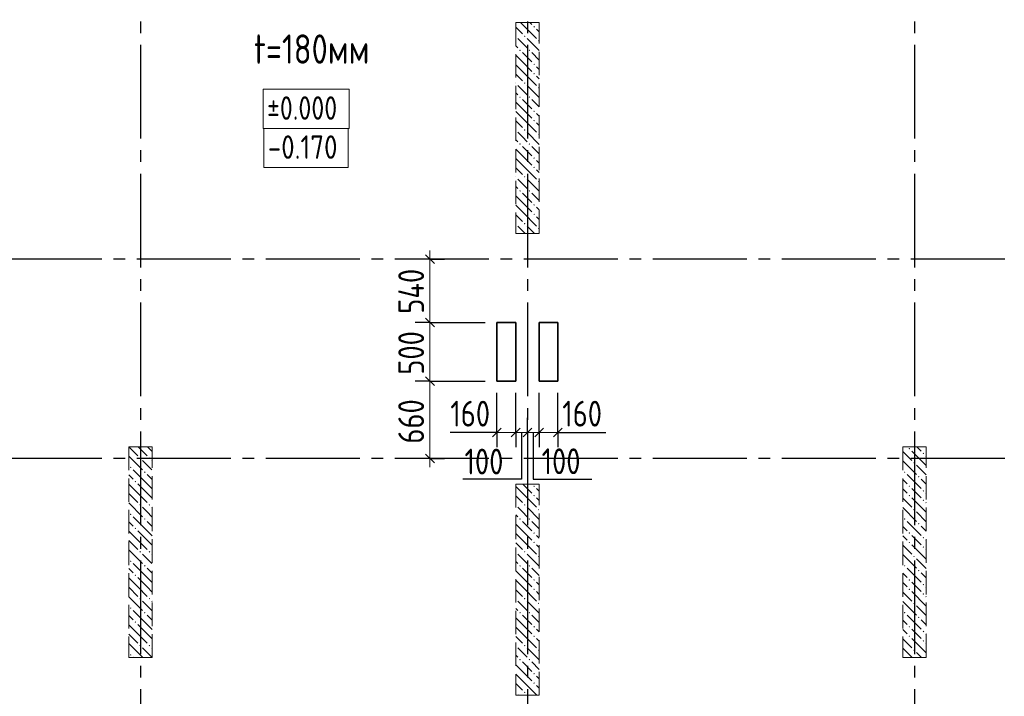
# Model space of a CAD drawing. Header units: millimetres. Extents: x 0 to 61017, y 0 to 42000.
# Tile 15 of 28: x 23910 to 32307, y 25070 to 30844. Entities that reach past the tile are written whole.
import ezdxf

# ---------------------------------------------------------------- set-up
doc = ezdxf.new("R2010")
doc.units = ezdxf.units.MM
doc.linetypes.add('______2', pattern=[270, 200, -70])
doc.linetypes.add('______5', pattern=[1100, 800, -100, 100, -100])
for name, color, linetype, lineweight in [('Standard', 7, 'Continuous', 25), ('Высотные отметки', 7, 'Continuous', 25), ('ЖБ Пилон', 180, 'Continuous', 25), ('Оси', 40, '______5', 18), ('Примечания', 7, 'Continuous', 25), ('Размерная выноска', 7, 'Continuous', 13)]:
    doc.layers.add(name, color=color, linetype=linetype, lineweight=lineweight)
doc.layers.add('ЖБ Перекрытие верхний уровень', color=7, linetype='Continuous', lineweight=25, true_color=0xe0e0ff)
doc.styles.add('GOST 2.304-81', font='txt')

msp = doc.modelspace()

# ---------------------------------------------------------------- hatches: boundary and pattern name
at = {"layer": 'ЖБ Пилон', "linetype": 'Continuous', "lineweight": 18, "transparency": 33554687}
for points in [[(28290.5, 30783.1), (28296.9, 30789.6), (28303.4, 30783.1), (28296.9, 30776.6)], [(28140, 30706.6), (28143.5, 30703.1), (28140, 30699.7)], [(28210.4, 30703.1), (28216.9, 30709.6), (28223.4, 30703.1), (28216.9, 30696.6)], [(28330.5, 30663.1), (28337, 30669.6), (28340, 30666.6), (28340, 30659.7), (28337, 30656.6)], [(28170.5, 30583.1), (28177, 30589.6), (28183.5, 30583.1), (28177, 30576.6)], [(28250.5, 30583.1), (28257, 30589.6), (28263.5, 30583.1), (28257, 30576.6)], [(28290.5, 30463.1), (28296.9, 30469.6), (28303.4, 30463.1), (28296.9, 30456.6)], [(28290.5, 30383.1), (28296.9, 30389.6), (28303.4, 30383.1), (28296.9, 30376.6)], [(28140, 30306.6), (28143.5, 30303.1), (28140, 30299.7)], [(28210.4, 30303.1), (28216.9, 30309.6), (28223.4, 30303.1), (28216.9, 30296.6)], [(28330.5, 30263.1), (28337, 30269.6), (28340, 30266.6), (28340, 30259.7), (28337, 30256.6)], [(28170.5, 30183.1), (28177, 30189.6), (28183.5, 30183.1), (28177, 30176.6)], [(28250.5, 30183.1), (28257, 30189.6), (28263.5, 30183.1), (28257, 30176.6)], [(28290.5, 30063.1), (28296.9, 30069.6), (28303.4, 30063.1), (28296.9, 30056.6)], [(28290.5, 29983.1), (28296.9, 29989.6), (28303.4, 29983.1), (28296.9, 29976.6)], [(28140, 29906.6), (28143.5, 29903.1), (28140, 29899.7)], [(28210.4, 29903.1), (28216.9, 29909.6), (28223.4, 29903.1), (28216.9, 29896.6)], [(28330.5, 29863.1), (28337, 29869.6), (28340, 29866.6), (28340, 29859.7), (28337, 29856.6)], [(28170.5, 29783.1), (28177, 29789.6), (28183.5, 29783.1), (28177, 29776.6)], [(28250.5, 29783.1), (28257, 29789.6), (28263.5, 29783.1), (28257, 29776.6)], [(28290.5, 29663.1), (28296.9, 29669.6), (28303.4, 29663.1), (28296.9, 29656.6)], [(28290.5, 29583.1), (28296.9, 29589.6), (28303.4, 29583.1), (28296.9, 29576.6)], [(28140, 29506.6), (28143.5, 29503.1), (28140, 29499.7)], [(28210.4, 29503.1), (28216.9, 29509.6), (28223.4, 29503.1), (28216.9, 29496.6)], [(28170.5, 29383.1), (28177, 29389.6), (28183.5, 29383.1), (28177, 29376.6)], [(28250.5, 29383.1), (28257, 29389.6), (28263.5, 29383.1), (28257, 29376.6)], [(28330.5, 29463.1), (28337, 29469.6), (28340, 29466.6), (28340, 29459.7), (28337, 29456.6)], [(28290.5, 29263.1), (28296.9, 29269.6), (28303.4, 29263.1), (28296.9, 29256.6)], [(28290.5, 29183.1), (28296.9, 29189.6), (28303.4, 29183.1), (28296.9, 29176.6)], [(28140, 29106.6), (28143.5, 29103.1), (28140, 29099.7)], [(28210.4, 29103.1), (28216.9, 29109.6), (28223.4, 29103.1), (28216.9, 29096.6)], [(28330.5, 29063.1), (28337, 29069.6), (28340, 29066.6), (28340, 29059.7), (28337, 29056.6)], [(31490.5, 27183.1), (31496.9, 27189.6), (31503.4, 27183.1), (31496.9, 27176.6)], [(31610.4, 27143.1), (31616.9, 27149.6), (31623.4, 27143.1), (31616.9, 27136.6)], [(24930.5, 27103.1), (24937, 27109.6), (24943.5, 27103.1), (24937, 27096.6)], [(25010.4, 27103.1), (25016.9, 27109.6), (25023.4, 27103.1), (25016.9, 27096.6)], [(31530.5, 27063.1), (31537, 27069.6), (31543.5, 27063.1), (31537, 27056.6)], [(24850.5, 27023.1), (24857, 27029.6), (24863.5, 27023.1), (24857, 27016.6)], [(24970.5, 26983.1), (24977, 26989.6), (24983.5, 26983.1), (24977, 26976.6)], [(31450.5, 26983.1), (31457, 26989.6), (31463.5, 26983.1), (31457, 26976.6)], [(24890.5, 26903.1), (24897, 26909.6), (24903.4, 26903.1), (24897, 26896.6)], [(28290.5, 26863.1), (28296.9, 26869.6), (28303.4, 26863.1), (28296.9, 26856.6)], [(31490.5, 26863.1), (31496.9, 26869.6), (31503.4, 26863.1), (31496.9, 26856.6)], [(31570.5, 26943.1), (31577, 26949.6), (31583.4, 26943.1), (31577, 26936.6)], [(28290.5, 26783.1), (28296.9, 26789.6), (28303.4, 26783.1), (28296.9, 26776.6)], [(31490.5, 26783.1), (31496.9, 26789.6), (31503.4, 26783.1), (31496.9, 26776.6)], [(31610.4, 26823.1), (31616.9, 26829.6), (31623.4, 26823.1), (31616.9, 26816.6)], [(24930.5, 26703.1), (24937, 26709.6), (24943.5, 26703.1), (24937, 26696.6)], [(25010.4, 26703.1), (25016.9, 26709.6), (25023.4, 26703.1), (25016.9, 26696.6)], [(28140, 26706.6), (28143.5, 26703.1), (28140, 26699.7)], [(28210.4, 26703.1), (28216.9, 26709.6), (28223.4, 26703.1), (28216.9, 26696.6)], [(31610.4, 26743.1), (31616.9, 26749.6), (31623.4, 26743.1), (31616.9, 26736.6)], [(24850.5, 26623.1), (24857, 26629.6), (24863.5, 26623.1), (24857, 26616.6)], [(28330.5, 26663.1), (28337, 26669.6), (28340, 26666.6), (28340, 26659.7), (28337, 26656.6)], [(31530.5, 26663.1), (31537, 26669.6), (31543.5, 26663.1), (31537, 26656.6)], [(24970.5, 26583.1), (24977, 26589.6), (24983.5, 26583.1), (24977, 26576.6)], [(28170.5, 26583.1), (28177, 26589.6), (28183.5, 26583.1), (28177, 26576.6)], [(28250.5, 26583.1), (28257, 26589.6), (28263.5, 26583.1), (28257, 26576.6)], [(31450.5, 26583.1), (31457, 26589.6), (31463.5, 26583.1), (31457, 26576.6)], [(31570.5, 26543.1), (31577, 26549.6), (31583.4, 26543.1), (31577, 26536.6)], [(24890.5, 26503.1), (24897, 26509.6), (24903.4, 26503.1), (24897, 26496.6)], [(28290.5, 26463.1), (28296.9, 26469.6), (28303.4, 26463.1), (28296.9, 26456.6)], [(31490.5, 26463.1), (31496.9, 26469.6), (31503.4, 26463.1), (31496.9, 26456.6)], [(28290.5, 26383.1), (28296.9, 26389.6), (28303.4, 26383.1), (28296.9, 26376.6)], [(31490.5, 26383.1), (31496.9, 26389.6), (31503.4, 26383.1), (31496.9, 26376.6)], [(31610.4, 26423.1), (31616.9, 26429.6), (31623.4, 26423.1), (31616.9, 26416.6)], [(24930.5, 26303.1), (24937, 26309.6), (24943.5, 26303.1), (24937, 26296.6)], [(25010.4, 26303.1), (25016.9, 26309.6), (25023.4, 26303.1), (25016.9, 26296.6)], [(28140, 26306.6), (28143.5, 26303.1), (28140, 26299.7)], [(28210.4, 26303.1), (28216.9, 26309.6), (28223.4, 26303.1), (28216.9, 26296.6)], [(31610.4, 26343.1), (31616.9, 26349.6), (31623.4, 26343.1), (31616.9, 26336.6)], [(24850.5, 26223.1), (24857, 26229.6), (24863.5, 26223.1), (24857, 26216.6)], [(28330.5, 26263.1), (28337, 26269.6), (28340, 26266.6), (28340, 26259.7), (28337, 26256.6)], [(31530.5, 26263.1), (31537, 26269.6), (31543.5, 26263.1), (31537, 26256.6)], [(24970.5, 26183.1), (24977, 26189.6), (24983.5, 26183.1), (24977, 26176.6)], [(28170.5, 26183.1), (28177, 26189.6), (28183.5, 26183.1), (28177, 26176.6)], [(28250.5, 26183.1), (28257, 26189.6), (28263.5, 26183.1), (28257, 26176.6)], [(31450.5, 26183.1), (31457, 26189.6), (31463.5, 26183.1), (31457, 26176.6)], [(31570.5, 26143.1), (31577, 26149.6), (31583.4, 26143.1), (31577, 26136.6)], [(24890.5, 26103.1), (24897, 26109.6), (24903.4, 26103.1), (24897, 26096.6)], [(28290.5, 26063.1), (28296.9, 26069.6), (28303.4, 26063.1), (28296.9, 26056.6)], [(31490.5, 26063.1), (31496.9, 26069.6), (31503.4, 26063.1), (31496.9, 26056.6)], [(31610.4, 26023.1), (31616.9, 26029.6), (31623.4, 26023.1), (31616.9, 26016.6)], [(28290.5, 25983.1), (28296.9, 25989.6), (28303.4, 25983.1), (28296.9, 25976.6)], [(31490.5, 25983.1), (31496.9, 25989.6), (31503.4, 25983.1), (31496.9, 25976.6)], [(31610.4, 25943.1), (31616.9, 25949.6), (31623.4, 25943.1), (31616.9, 25936.6)], [(24930.5, 25903.1), (24937, 25909.6), (24943.5, 25903.1), (24937, 25896.6)], [(25010.4, 25903.1), (25016.9, 25909.6), (25023.4, 25903.1), (25016.9, 25896.6)], [(28140, 25906.6), (28143.5, 25903.1), (28140, 25899.7)], [(28210.4, 25903.1), (28216.9, 25909.6), (28223.4, 25903.1), (28216.9, 25896.6)], [(28330.5, 25863.1), (28337, 25869.6), (28340, 25866.6), (28340, 25859.7), (28337, 25856.6)], [(31530.5, 25863.1), (31537, 25869.6), (31543.5, 25863.1), (31537, 25856.6)], [(24850.5, 25823.1), (24857, 25829.6), (24863.5, 25823.1), (24857, 25816.6)], [(24970.5, 25783.1), (24977, 25789.6), (24983.5, 25783.1), (24977, 25776.6)], [(28170.5, 25783.1), (28177, 25789.6), (28183.5, 25783.1), (28177, 25776.6)], [(28250.5, 25783.1), (28257, 25789.6), (28263.5, 25783.1), (28257, 25776.6)], [(31450.5, 25783.1), (31457, 25789.6), (31463.5, 25783.1), (31457, 25776.6)], [(24890.5, 25703.1), (24897, 25709.6), (24903.4, 25703.1), (24897, 25696.6)], [(31570.5, 25743.1), (31577, 25749.6), (31583.4, 25743.1), (31577, 25736.6)], [(28290.5, 25663.1), (28296.9, 25669.6), (28303.4, 25663.1), (28296.9, 25656.6)], [(31490.5, 25663.1), (31496.9, 25669.6), (31503.4, 25663.1), (31496.9, 25656.6)], [(31610.4, 25623.1), (31616.9, 25629.6), (31623.4, 25623.1), (31616.9, 25616.6)], [(28290.5, 25583.1), (28296.9, 25589.6), (28303.4, 25583.1), (28296.9, 25576.6)], [(31490.5, 25583.1), (31496.9, 25589.6), (31503.4, 25583.1), (31496.9, 25576.6)], [(31610.4, 25543.1), (31616.9, 25549.6), (31623.4, 25543.1), (31616.9, 25536.6)], [(24930.5, 25503.1), (24937, 25509.6), (24943.5, 25503.1), (24937, 25496.6)], [(25010.4, 25503.1), (25016.9, 25509.6), (25023.4, 25503.1), (25016.9, 25496.6)], [(28140, 25506.6), (28143.5, 25503.1), (28140, 25499.7)], [(28210.4, 25503.1), (28216.9, 25509.6), (28223.4, 25503.1), (28216.9, 25496.6)], [(28330.5, 25463.1), (28337, 25469.6), (28340, 25466.6), (28340, 25459.7), (28337, 25456.6)], [(31530.5, 25463.1), (31537, 25469.6), (31543.5, 25463.1), (31537, 25456.6)], [(24850.5, 25423.1), (24857, 25429.6), (24863.5, 25423.1), (24857, 25416.6)], [(28170.5, 25383.1), (28177, 25389.6), (28183.5, 25383.1), (28177, 25376.6)], [(28250.5, 25383.1), (28257, 25389.6), (28263.5, 25383.1), (28257, 25376.6)], [(28290.5, 25263.1), (28296.9, 25269.6), (28303.4, 25263.1), (28296.9, 25256.6)], [(28290.5, 25183.1), (28296.9, 25189.6), (28303.4, 25183.1), (28296.9, 25176.6)], [(28140, 25106.6), (28143.5, 25103.1), (28140, 25099.7)], [(28210.4, 25103.1), (28216.9, 25109.6), (28223.4, 25103.1), (28216.9, 25096.6)]]:
    msp.add_hatch(color=7, dxfattribs=at).paths.add_polyline_path(points, flags=16)

# ---------------------------------------------------------------- linework, layer by layer
at = {"layer": 'Standard', "color": 7, "linetype": 'Continuous', "lineweight": 25, "transparency": 33554687}
for p, q in [((27371.2, 28837.5), (27446.2, 28762.5)), ((27371.2, 28297.5), (27446.2, 28222.5)), ((27371.2, 27797.5), (27446.2, 27722.5)), ((27942.5, 27284.5), (28017.5, 27359.5)), ((28102.5, 27284.5), (28177.5, 27359.5)), ((28202.5, 27284.5), (28277.5, 27359.5)), ((28302.5, 27284.5), (28377.5, 27359.5)), ((28462.5, 27284.5), (28537.5, 27359.5)), ((27371.2, 27137.5), (27446.2, 27062.5))]:
    msp.add_line(p, q, dxfattribs=at)
at = {"layer": 'Standard', "color": 7, "linetype": 'Continuous', "lineweight": 13, "transparency": 33554687}
for p, q in [((27408.7, 28800), (27408.7, 28875)), ((27408.7, 28800), (27408.7, 28260)), ((27408.7, 27760), (27408.7, 27100)), ((27980, 27322), (27905, 27322)), ((27980, 27322), (28140, 27322)), ((28140, 27322), (28240, 27322)), ((28240, 27322), (28340, 27322)), ((28340, 27322), (28500, 27322)), ((28500, 27322), (28575, 27322)), ((27408.7, 27100), (27408.7, 27025))]:
    msp.add_line(p, q, dxfattribs=at)
at = {"layer": 'Standard', "color": 251, "linetype": 'Continuous', "lineweight": -3, "true_color": 0x656565, "transparency": 33554687}
for p, q in [((27408.7, 28800), (27283.7, 28800)), ((27408.7, 28800), (27533.7, 28800)), ((27408.7, 28800), (27408.7, 28800)), ((27408.7, 28260), (27283.7, 28260)), ((27408.7, 28260), (27533.7, 28260)), ((27408.7, 28260), (27880, 28260)), ((27408.7, 27760), (27283.7, 27760)), ((27408.7, 27760), (27533.7, 27760)), ((27408.7, 27760), (27880, 27760)), ((27980, 27322), (27980, 27447)), ((28140, 27322), (28140, 27447)), ((28240, 27322), (28240, 27447)), ((28340, 27322), (28340, 27447)), ((28500, 27322), (28500, 27447)), ((27980, 27322), (27980, 27197)), ((28140, 27322), (28140, 27197)), ((28240, 27322), (28240, 27197)), ((28240, 27322), (28240, 27322)), ((28340, 27322), (28340, 27197)), ((28500, 27322), (28500, 27197)), ((27408.7, 27100), (27283.7, 27100)), ((27408.7, 27100), (27533.7, 27100)), ((27408.7, 27100), (27408.7, 27100))]:
    msp.add_line(p, q, dxfattribs=at)
at = {"layer": 'Standard', "color": 7, "linetype": 'Continuous', "lineweight": 13, "transparency": 33554687}
msp.add_lwpolyline([(27408.7, 28260), (27408.7, 28241.3), (27408.7, 28241.3), (27408.7, 27760)], dxfattribs=at)
at = {"layer": 'Standard', "color": 251, "linetype": 'Continuous', "lineweight": -3, "true_color": 0x656565, "transparency": 33554687}
for points in [[(27980, 27322), (27980, 27339), (27980, 27339), (27980, 27537), (27980, 27537), (27980, 27660)], [(28140, 27322), (28140, 27339), (28140, 27339), (28140, 27610.6), (28140, 27610.6), (28140, 27660)], [(28340, 27322), (28340, 27339), (28340, 27339), (28340, 27660)], [(28500, 27322), (28500, 27339), (28500, 27339), (28500, 27660)]]:
    msp.add_lwpolyline(points, dxfattribs=at)
at = {"layer": 'Высотные отметки', "color": 253, "linetype": 'Continuous', "lineweight": 18, "true_color": 0xa0a0a0, "transparency": 33554687}
msp.add_lwpolyline([(25985.7, 29916.8), (26720.4, 29916.8), (26720.4, 30250.1), (25985.7, 30250.1), (25985.7, 29916.8)], dxfattribs=at)
at = {"layer": 'Высотные отметки', "color": 7, "linetype": 'Continuous', "lineweight": 18, "transparency": 33554687}
msp.add_lwpolyline([(25991.4, 29583.5), (26712.2, 29583.5), (26712.2, 29916.8), (25991.4, 29916.8), (25991.4, 29583.5)], dxfattribs=at)
at = {"layer": 'ЖБ Перекрытие верхний уровень', "color": 7, "linetype": 'Continuous', "lineweight": 35, "transparency": 33554687}
for p, q in [((28140, 28260), (27980, 28260)), ((27980, 28260), (27980, 27760)), ((28140, 27760), (28140, 28260)), ((28500, 28260), (28340, 28260)), ((28340, 28260), (28340, 27760)), ((28500, 27760), (28500, 28260)), ((27980, 27760), (28140, 27760)), ((28340, 27760), (28500, 27760))]:
    msp.add_line(p, q, dxfattribs=at)
at = {"layer": 'ЖБ Пилон', "color": 253, "linetype": '______2', "lineweight": 13, "true_color": 0xa0a0a0, "transparency": 33554687}
for p, q in [((28140, 30820), (28140, 29020)), ((28340, 30820), (28140, 30820)), ((28340, 29020), (28340, 30820)), ((28140, 29020), (28340, 29020)), ((24840, 27200), (24840, 25400)), ((25040, 27200), (24840, 27200)), ((25040, 25400), (25040, 27200)), ((31440, 27200), (31440, 25400)), ((31640, 27200), (31440, 27200)), ((31640, 25400), (31640, 27200)), ((28140, 26880), (28140, 25080)), ((28340, 26880), (28140, 26880)), ((28340, 25080), (28340, 26880)), ((24840, 25400), (25040, 25400)), ((31440, 25400), (31640, 25400)), ((28140, 25080), (28340, 25080))]:
    msp.add_line(p, q, dxfattribs=at)
at = {"layer": 'ЖБ Пилон', "color": 9, "linetype": 'Continuous', "lineweight": 18, "true_color": 0xc7c7c7, "transparency": 33554687}
for p, q in [((28180.1, 30820), (28196.9, 30803.1)), ((28260.1, 30820), (28277, 30803.1)), ((28140, 30780.1), (28196.9, 30723.1)), ((28196.9, 30803.1), (28316.9, 30683.1)), ((28316.9, 30763.1), (28340, 30740.1)), ((28196.9, 30643.1), (28157, 30683.1)), ((28237, 30683.1), (28340, 30580.1)), ((28140, 30620.1), (28157, 30603.1)), ((28237, 30603.1), (28196.9, 30643.1)), ((28196.9, 30483.1), (28140, 30540.1)), ((28196.9, 30563.1), (28277, 30483.1)), ((28196.9, 30483.1), (28277, 30403.1)), ((28277, 30563.1), (28340, 30500.1)), ((28140, 30460.1), (28196.9, 30403.1)), ((28196.9, 30403.1), (28316.9, 30283.1)), ((28340, 30420.1), (28316.9, 30443.1)), ((28140, 30380.1), (28196.9, 30323.1)), ((28316.9, 30363.1), (28340, 30340.1)), ((28196.9, 30243.1), (28157, 30283.1)), ((28237, 30203.1), (28196.9, 30243.1)), ((28237, 30283.1), (28340, 30180.1)), ((28140, 30220.1), (28157, 30203.1)), ((28196.9, 30163.1), (28277, 30083.1)), ((28277, 30163.1), (28340, 30100.1)), ((28196.9, 30083.1), (28140, 30140.1)), ((28140, 30060.1), (28196.9, 30003.1)), ((28196.9, 30083.1), (28277, 30003.1)), ((28140, 29980.1), (28196.9, 29923.1)), ((28196.9, 30003.1), (28316.9, 29883.1)), ((28340, 30020.1), (28316.9, 30043.1)), ((28316.9, 29963.1), (28340, 29940.1)), ((28140, 29820.1), (28157, 29803.1)), ((28196.9, 29843.1), (28157, 29883.1)), ((28237, 29803.1), (28196.9, 29843.1)), ((28237, 29883.1), (28340, 29780.1)), ((28196.9, 29683.1), (28140, 29740.1)), ((28196.9, 29763.1), (28277, 29683.1)), ((28277, 29763.1), (28340, 29700.1)), ((28140, 29660.1), (28196.9, 29603.1)), ((28196.9, 29683.1), (28277, 29603.1)), ((28340, 29620.1), (28316.9, 29643.1)), ((28140, 29580.1), (28196.9, 29523.1)), ((28196.9, 29603.1), (28316.9, 29483.1)), ((28316.9, 29563.1), (28340, 29540.1)), ((28196.9, 29443.1), (28157, 29483.1)), ((28237, 29483.1), (28340, 29380.1)), ((28140, 29420.1), (28157, 29403.1)), ((28237, 29403.1), (28196.9, 29443.1)), ((28196.9, 29283.1), (28140, 29340.1)), ((28196.9, 29363.1), (28277, 29283.1)), ((28277, 29363.1), (28340, 29300.1)), ((28140, 29260.1), (28196.9, 29203.1)), ((28196.9, 29283.1), (28277, 29203.1)), ((28340, 29220.1), (28316.9, 29243.1)), ((28140, 29180.1), (28196.9, 29123.1)), ((28196.9, 29203.1), (28316.9, 29083.1)), ((28316.9, 29163.1), (28340, 29140.1)), ((28196.9, 29043.1), (28157, 29083.1)), ((28237, 29083.1), (28300.1, 29020)), ((28140, 29020.1), (28140.1, 29020)), ((28220.1, 29020), (28196.9, 29043.1)), ((24840.1, 27200), (24916.9, 27123.1)), ((24920.1, 27200), (24997, 27123.1)), ((25000.1, 27200), (25040, 27160.1)), ((31440, 27160.1), (31516.9, 27083.1)), ((31516.9, 27163.1), (31637, 27043.1)), ((31596.9, 27163.1), (31560.1, 27200)), ((31637, 27123.1), (31640, 27120.1)), ((24840, 27120.1), (24957, 27003.1)), ((24997, 27043.1), (24957, 27083.1)), ((25037, 27003.1), (24997, 27043.1)), ((25037, 27083.1), (25040, 27080.1)), ((31440, 27080.1), (31557, 26963.1)), ((31557, 27043.1), (31640, 26960.1)), ((24840, 26960.1), (24877, 26923.1)), ((24997, 26883.1), (24877, 27003.1)), ((24997, 26963.1), (25040, 26920.1)), ((31477, 26963.1), (31596.9, 26843.1)), ((24916.9, 26803.1), (24840, 26880.1)), ((24916.9, 26883.1), (24997, 26803.1)), ((24997, 26883.1), (25040, 26840.1)), ((28200.1, 26880), (28277, 26803.1)), ((31440, 26920.1), (31477, 26883.1)), ((31640, 26880.1), (31596.9, 26923.1)), ((24840, 26800.1), (24916.9, 26723.1)), ((24916.9, 26803.1), (24997, 26723.1)), ((24997, 26803.1), (25040, 26760.1)), ((28140, 26860.1), (28196.9, 26803.1)), ((28196.9, 26803.1), (28316.9, 26683.1)), ((28340, 26820.1), (28316.9, 26843.1)), ((31440, 26840.1), (31477, 26803.1)), ((31557, 26803.1), (31516.9, 26843.1)), ((31596.9, 26763.1), (31557, 26803.1)), ((31637, 26803.1), (31640, 26800.1)), ((24840, 26720.1), (24957, 26603.1)), ((28140, 26780.1), (28196.9, 26723.1)), ((28316.9, 26763.1), (28340, 26740.1)), ((31440, 26760.1), (31516.9, 26683.1)), ((31516.9, 26763.1), (31637, 26643.1)), ((31637, 26723.1), (31640, 26720.1)), ((24997, 26643.1), (24957, 26683.1)), ((25037, 26603.1), (24997, 26643.1)), ((25037, 26683.1), (25040, 26680.1)), ((28140, 26620.1), (28157, 26603.1)), ((28196.9, 26643.1), (28157, 26683.1)), ((28237, 26603.1), (28196.9, 26643.1)), ((28237, 26683.1), (28340, 26580.1)), ((31440, 26680.1), (31557, 26563.1)), ((31557, 26643.1), (31640, 26560.1)), ((24840, 26560.1), (24877, 26523.1)), ((24997, 26483.1), (24877, 26603.1)), ((24997, 26563.1), (25040, 26520.1)), ((28196.9, 26483.1), (28140, 26540.1)), ((28196.9, 26563.1), (28277, 26483.1)), ((28277, 26563.1), (28340, 26500.1)), ((31477, 26563.1), (31596.9, 26443.1)), ((24916.9, 26403.1), (24840, 26480.1)), ((24916.9, 26483.1), (24997, 26403.1)), ((24997, 26483.1), (25040, 26440.1)), ((28140, 26460.1), (28196.9, 26403.1)), ((28196.9, 26483.1), (28277, 26403.1)), ((31440, 26520.1), (31477, 26483.1)), ((31640, 26480.1), (31596.9, 26523.1)), ((24840, 26400.1), (24916.9, 26323.1)), ((24916.9, 26403.1), (24997, 26323.1)), ((24997, 26403.1), (25040, 26360.1)), ((28140, 26380.1), (28196.9, 26323.1)), ((28196.9, 26403.1), (28316.9, 26283.1)), ((28340, 26420.1), (28316.9, 26443.1)), ((31440, 26440.1), (31477, 26403.1)), ((31557, 26403.1), (31516.9, 26443.1)), ((31596.9, 26363.1), (31557, 26403.1)), ((31637, 26403.1), (31640, 26400.1)), ((24840, 26320.1), (24957, 26203.1)), ((24997, 26243.1), (24957, 26283.1)), ((25037, 26283.1), (25040, 26280.1)), ((28196.9, 26243.1), (28157, 26283.1)), ((28237, 26283.1), (28340, 26180.1)), ((28316.9, 26363.1), (28340, 26340.1)), ((31440, 26360.1), (31516.9, 26283.1)), ((31516.9, 26363.1), (31637, 26243.1)), ((31637, 26323.1), (31640, 26320.1)), ((24997, 26083.1), (24877, 26203.1)), ((25037, 26203.1), (24997, 26243.1)), ((28140, 26220.1), (28157, 26203.1)), ((28237, 26203.1), (28196.9, 26243.1)), ((31440, 26280.1), (31557, 26163.1)), ((31557, 26243.1), (31640, 26160.1)), ((24840, 26160.1), (24877, 26123.1)), ((24997, 26163.1), (25040, 26120.1)), ((28196.9, 26083.1), (28140, 26140.1)), ((28196.9, 26163.1), (28277, 26083.1)), ((28277, 26163.1), (28340, 26100.1)), ((31440, 26120.1), (31477, 26083.1)), ((31477, 26163.1), (31596.9, 26043.1)), ((31640, 26080.1), (31596.9, 26123.1)), ((24916.9, 26003.1), (24840, 26080.1)), ((24916.9, 26083.1), (24997, 26003.1)), ((24997, 26083.1), (25040, 26040.1)), ((28140, 26060.1), (28196.9, 26003.1)), ((28196.9, 26083.1), (28277, 26003.1)), ((28340, 26020.1), (28316.9, 26043.1)), ((31440, 26040.1), (31477, 26003.1)), ((31557, 26003.1), (31516.9, 26043.1)), ((24840, 26000.1), (24916.9, 25923.1)), ((24916.9, 26003.1), (24997, 25923.1)), ((24997, 26003.1), (25040, 25960.1)), ((28140, 25980.1), (28196.9, 25923.1)), ((28196.9, 26003.1), (28316.9, 25883.1)), ((28316.9, 25963.1), (28340, 25940.1)), ((31440, 25960.1), (31516.9, 25883.1)), ((31516.9, 25963.1), (31637, 25843.1)), ((31596.9, 25963.1), (31557, 26003.1)), ((31637, 26003.1), (31640, 26000.1)), ((24840, 25920.1), (24957, 25803.1)), ((24997, 25843.1), (24957, 25883.1)), ((25037, 25883.1), (25040, 25880.1)), ((28196.9, 25843.1), (28157, 25883.1)), ((28237, 25883.1), (28340, 25780.1)), ((31440, 25880.1), (31557, 25763.1)), ((31637, 25923.1), (31640, 25920.1)), ((24997, 25683.1), (24877, 25803.1)), ((25037, 25803.1), (24997, 25843.1)), ((28140, 25820.1), (28157, 25803.1)), ((28237, 25803.1), (28196.9, 25843.1)), ((31557, 25843.1), (31640, 25760.1)), ((24840, 25760.1), (24877, 25723.1)), ((24997, 25763.1), (25040, 25720.1)), ((28196.9, 25683.1), (28140, 25740.1)), ((28196.9, 25763.1), (28277, 25683.1)), ((28277, 25763.1), (28340, 25700.1)), ((31440, 25720.1), (31477, 25683.1)), ((31477, 25763.1), (31596.9, 25643.1)), ((31640, 25680.1), (31596.9, 25723.1)), ((24916.9, 25603.1), (24840, 25680.1)), ((24916.9, 25683.1), (24997, 25603.1)), ((24997, 25683.1), (25040, 25640.1)), ((28140, 25660.1), (28196.9, 25603.1)), ((28196.9, 25683.1), (28277, 25603.1)), ((28340, 25620.1), (28316.9, 25643.1)), ((31440, 25640.1), (31477, 25603.1)), ((31557, 25603.1), (31516.9, 25643.1)), ((24840, 25600.1), (24916.9, 25523.1)), ((24916.9, 25603.1), (24997, 25523.1)), ((24997, 25603.1), (25040, 25560.1)), ((28140, 25580.1), (28196.9, 25523.1)), ((28196.9, 25603.1), (28316.9, 25483.1)), ((28316.9, 25563.1), (28340, 25540.1)), ((31440, 25560.1), (31516.9, 25483.1)), ((31516.9, 25563.1), (31637, 25443.1)), ((31596.9, 25563.1), (31557, 25603.1)), ((31637, 25603.1), (31640, 25600.1)), ((24840, 25520.1), (24957, 25403.1)), ((24997, 25443.1), (24957, 25483.1)), ((25037, 25403.1), (24997, 25443.1)), ((25037, 25483.1), (25040, 25480.1)), ((28196.9, 25443.1), (28157, 25483.1)), ((28237, 25403.1), (28196.9, 25443.1)), ((28237, 25483.1), (28340, 25380.1)), ((31440, 25480.1), (31520.1, 25400)), ((31557, 25443.1), (31600.1, 25400)), ((31637, 25523.1), (31640, 25520.1)), ((24880.1, 25400), (24877, 25403.1)), ((28140, 25420.1), (28157, 25403.1)), ((28196.9, 25363.1), (28277, 25283.1)), ((28277, 25363.1), (28340, 25300.1)), ((28196.9, 25283.1), (28140, 25340.1)), ((28196.9, 25283.1), (28277, 25203.1)), ((28140, 25260.1), (28196.9, 25203.1)), ((28196.9, 25203.1), (28316.9, 25083.1)), ((28340, 25220.1), (28316.9, 25243.1)), ((28140, 25180.1), (28196.9, 25123.1)), ((28316.9, 25163.1), (28340, 25140.1)), ((28160.1, 25080), (28157, 25083.1)), ((28237, 25083.1), (28240.1, 25080))]:
    msp.add_line(p, q, dxfattribs=at)
at = {"layer": 'Оси', "color": 8, "linetype": '______5', "lineweight": -3, "transparency": 33554687}
for p, q in [((24940, 35030), (24940, 16970)), ((28240, 35030), (28240, 16970)), ((31540, 35030), (31540, 16970)), ((49910, 28800), (4600, 28800)), ((49910, 27100), (4600, 27100))]:
    msp.add_line(p, q, dxfattribs=at)
at = {"layer": 'Размерная выноска', "color": 7, "linetype": 'Continuous', "lineweight": 25, "transparency": 33554687}
for p, q in [((27980, 27322), (27580, 27322)), ((28500, 27322), (28910, 27322))]:
    msp.add_line(p, q, dxfattribs=at)
for points in [[(28190, 27322), (28190, 26922), (27690, 26922)], [(28290, 27322), (28290, 26922), (28790, 26922)]]:
    msp.add_lwpolyline(points, dxfattribs=at)

# ---------------------------------------------------------------- texts
at = {"layer": 'Standard', "color": 7, "linetype": 'Continuous', "lineweight": 25, "transparency": 33554687, "char_height": 220, "attachment_point": 7, "rotation": 90, "style": 'GOST 2.304-81'}
for s, insert, width in [('540', (27358.7, 28334.5), 516.384), ('500', (27358.7, 27814.5), 516.39), ('660', (27358.7, 27226.7), 531.973)]:
    msp.add_mtext(s, dxfattribs=dict(at, insert=insert, width=width))
at = {"layer": 'Standard', "color": 7, "linetype": 'Continuous', "lineweight": 25, "transparency": 33554687, "char_height": 220, "attachment_point": 7, "style": 'GOST 2.304-81'}
for s, insert, width in [('160', (27582.8, 27372), 485.073), ('160', (28537.5, 27372), 485.079), ('100', (27703.5, 26963.3), 485.079), ('100', (28361.1, 26965.8), 485.092)]:
    msp.add_mtext(s, dxfattribs=dict(at, insert=insert, width=width))
at = {"layer": 'Высотные отметки', "color": 253, "linetype": 'Continuous', "lineweight": 18, "true_color": 0xa0a0a0, "transparency": 33554687, "insert": (26019.1, 29990.1), "char_height": 200, "width": 767.81, "attachment_point": 7, "style": 'GOST 2.304-81'}
msp.add_mtext('%%p0.000', dxfattribs=at)
at = {"layer": 'Высотные отметки', "color": 7, "linetype": 'Continuous', "lineweight": 18, "transparency": 33554687, "insert": (26026.1, 29656.8), "char_height": 200, "width": 755.4, "attachment_point": 7, "style": 'GOST 2.304-81'}
msp.add_mtext('\\W1.04;-0.170', dxfattribs=at)
at = {"layer": 'Примечания', "color": 251, "linetype": 'Continuous', "lineweight": 25, "true_color": 0x656565, "transparency": 33554687, "insert": (25907.3, 30468.4), "char_height": 250, "width": 1101.715, "attachment_point": 7, "style": 'GOST 2.304-81'}
msp.add_mtext('t=180мм', dxfattribs=at)

doc.saveas('drawing.dxf')
